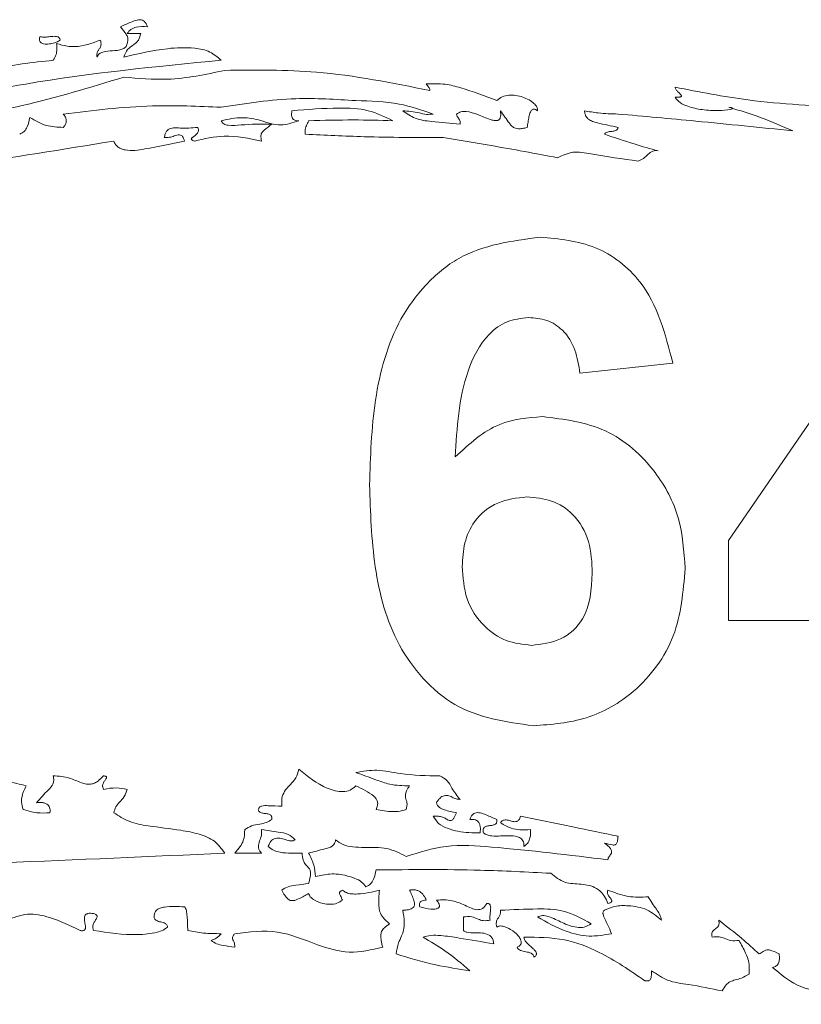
# Paper-space layout 'Sheet1' of a CAD drawing. Header units: millimetres. Extents: x 0 to 432, y 0 to 279.
# Tile 6 of 90: x 153.04 to 157.41, y 86.22 to 91.73. Entities that reach past the tile are written whole.
import ezdxf

# ---------------------------------------------------------------- set-up
doc = ezdxf.new("R2010")
doc.units = ezdxf.units.MM
doc.header["$LTSCALE"] = 0.5

psp = doc.layouts.new('Sheet1')

# ---------------------------------------------------------------- linework, layer by layer
at = {"color": 7, "linetype": 'Continuous', "lineweight": 15}
for p, q in [((153.721, 91.6488), (153.6454, 91.6488)), ((157.0042, 88.8147), (158.1446, 90.4759)), ((156.693, 89.8065), (156.1744, 89.7498)), ((157.0042, 88.3669), (157.0042, 88.8147)), ((158.076, 88.3669), (157.0042, 88.3669)), ((154.3962, 87.0671), (154.246, 87.0671)), ((155.5235, 86.6352), (155.5235, 86.7108))]:
    psp.add_line(p, q, dxfattribs=at)
for points, knots in [([(153.7582, 91.6866), (153.756, 91.6925), (153.752, 91.7031), (153.7422, 91.7156), (153.7255, 91.7259), (153.6983, 91.7251), (153.6587, 91.7085), (153.6281, 91.6952), (153.6081, 91.6866)], [0, 0, 0, 0, 0.1070549, 0.1924954, 0.266512, 0.4331486, 0.627706, 1, 1, 1, 1]), ([(153.2705, 91.6115), (153.2702, 91.6138), (153.2696, 91.6182), (153.2664, 91.6239), (153.2617, 91.628), (153.2502, 91.6332), (153.2286, 91.633), (153.2023, 91.63), (153.1774, 91.627), (153.1631, 91.6295), (153.1565, 91.6306)], [0, 0, 0, 0, 0.056435, 0.105262, 0.152215, 0.201807, 0.406098, 0.652781, 0.841713, 1, 1, 1, 1]), ([(153.6081, 91.6866), (153.6187, 91.6726), (153.6315, 91.6559), (153.6455, 91.6351), (153.6488, 91.6233), (153.6491, 91.6086), (153.6467, 91.5982), (153.6454, 91.5923)], [0, 0, 0, 0, 0.492873, 0.591447, 0.7001, 0.831378, 1, 1, 1, 1]), ([(153.6259, 91.517), (153.6319, 91.5321), (153.6435, 91.5616), (153.6806, 91.5843), (153.7116, 91.6111), (153.7178, 91.6358), (153.721, 91.6488)], [0, 0, 0, 0, 0.283597, 0.554243, 0.765721, 1, 1, 1, 1]), ([(153.6454, 91.6488), (153.6515, 91.657), (153.6642, 91.6739), (153.7054, 91.6884), (153.7372, 91.6873), (153.7582, 91.6866)], [0, 0, 0, 0, 0.240164, 0.497369, 1, 1, 1, 1]), ([(153.1565, 91.6306), (153.1558, 91.6267), (153.1544, 91.6196), (153.1554, 91.6095), (153.1591, 91.6015), (153.1666, 91.5943), (153.1792, 91.5897), (153.1992, 91.5883), (153.2257, 91.592), (153.2489, 91.5994), (153.2643, 91.6065), (153.2687, 91.61), (153.2705, 91.6115)], [0, 0, 0, 0, 0.080522, 0.145433, 0.201262, 0.254761, 0.351616, 0.46351, 0.658166, 0.887109, 0.953972, 1, 1, 1, 1]), ([(153.2511, 91.5923), (153.2519, 91.5813), (153.2535, 91.5611), (153.2491, 91.5283), (153.238, 91.5096), (153.2316, 91.4989)], [0, 0, 0, 0, 0.339843, 0.620735, 1, 1, 1, 1]), ([(153.4957, 91.6115), (153.4487, 91.5941), (153.388, 91.5716), (153.3036, 91.5769), (153.2704, 91.5866), (153.2511, 91.5923)], [0, 0, 0, 0, 0.58778, 0.759657, 1, 1, 1, 1]), ([(153.4768, 91.517), (153.4761, 91.5241), (153.4749, 91.5366), (153.4826, 91.5528), (153.4907, 91.5634), (153.4962, 91.5736), (153.499, 91.584), (153.4991, 91.597), (153.4969, 91.6063), (153.4957, 91.6115)], [0, 0, 0, 0, 0.2100553, 0.3696837, 0.521098, 0.6134674, 0.7156332, 0.8394794, 1, 1, 1, 1]), ([(153.6454, 91.5923), (153.6443, 91.5884), (153.6422, 91.5811), (153.6331, 91.5687), (153.607, 91.5547), (153.563, 91.5523), (153.5201, 91.5498), (153.4878, 91.5371), (153.4804, 91.5236), (153.4768, 91.517)], [0, 0, 0, 0, 0.060612, 0.115829, 0.228075, 0.497666, 0.772807, 0.888563, 1, 1, 1, 1]), ([(154.1709, 91.4989), (154.1505, 91.5162), (154.1077, 91.5525), (154.0002, 91.5729), (153.8376, 91.5659), (153.7069, 91.5357), (153.6259, 91.517)], [0, 0, 0, 0, 0.139564, 0.2925719, 0.5616717, 1, 1, 1, 1]), ([(151.8051, 91.0668), (152.2275, 91.1794), (153.0049, 91.3866), (153.8054, 91.4637), (154.1709, 91.4989)], [0, 0, 0, 0, 0.543343, 1, 1, 1, 1]), ([(153.2316, 91.4989), (153.1157, 91.4864), (152.9244, 91.4658), (152.741, 91.4085), (152.6688, 91.386)], [0, 0, 0, 0, 0.6063551, 1, 1, 1, 1]), ([(154.1903, 91.4427), (154.084, 91.4199), (153.8973, 91.38), (153.7076, 91.3976), (153.6259, 91.4051)], [0, 0, 0, 0, 0.56949, 1, 1, 1, 1]), ([(155.3361, 91.3298), (155.1258, 91.3723), (154.7474, 91.4489), (154.3617, 91.4446), (154.1903, 91.4427)], [0, 0, 0, 0, 0.555782, 1, 1, 1, 1]), ([(153.6259, 91.4051), (153.4379, 91.3471), (153.0992, 91.2425), (152.7493, 91.1861), (152.5937, 91.161)], [0, 0, 0, 0, 0.5552027, 1, 1, 1, 1]), ([(155.7104, 91.2734), (155.6438, 91.2987), (155.5493, 91.3348), (155.4166, 91.3702), (155.3514, 91.3683), (155.3161, 91.3673)], [0, 0, 0, 0, 0.523768, 0.743032, 1, 1, 1, 1]), ([(155.3161, 91.3673), (155.3203, 91.3609), (155.3261, 91.3518), (155.3351, 91.3402), (155.3357, 91.3334), (155.3361, 91.3298)], [0, 0, 0, 0, 0.538813, 0.753207, 1, 1, 1, 1]), ([(155.9367, 91.2169), (155.9373, 91.2203), (155.9384, 91.2273), (155.9328, 91.2427), (155.9167, 91.2608), (155.8892, 91.2791), (155.8429, 91.2992), (155.7908, 91.3078), (155.7392, 91.2975), (155.72, 91.2814), (155.7104, 91.2734)], [0, 0, 0, 0, 0.036879, 0.0768, 0.174868, 0.298042, 0.438093, 0.727838, 0.86526, 1, 1, 1, 1]), ([(157.6825, 91.2363), (157.4923, 91.2446), (157.1639, 91.2589), (156.8416, 91.3219), (156.7059, 91.3484)], [0, 0, 0, 0, 0.579169, 1, 1, 1, 1]), ([(156.7059, 91.3484), (156.7063, 91.346), (156.7072, 91.3406), (156.7132, 91.3319), (156.724, 91.3202), (156.7353, 91.3112), (156.7406, 91.3027), (156.7414, 91.3004), (156.7414, 91.2985), (156.7407, 91.2971), (156.7392, 91.2956), (156.7365, 91.2942), (156.7321, 91.2931), (156.7218, 91.2918), (156.7129, 91.2921), (156.7059, 91.2923)], [0, 0, 0, 0, 0.074444, 0.160028, 0.311432, 0.554439, 0.585746, 0.611207, 0.62598, 0.640604, 0.657043, 0.688684, 0.732515, 0.791255, 1, 1, 1, 1]), ([(154.1709, 91.2363), (154.3094, 91.2579), (154.5588, 91.2968), (154.8104, 91.2806), (154.9224, 91.2734)], [0, 0, 0, 0, 0.555235, 1, 1, 1, 1]), ([(154.9224, 91.2734), (155.0043, 91.2716), (155.1523, 91.2684), (155.292, 91.2201), (155.3545, 91.1985)], [0, 0, 0, 0, 0.5531589, 1, 1, 1, 1]), ([(156.7059, 91.2923), (156.7147, 91.2816), (156.7337, 91.2588), (156.7876, 91.2358), (156.8604, 91.2204), (156.9409, 91.2169), (156.997, 91.2196), (157.0224, 91.2256), (157.0266, 91.2278), (157.0274, 91.2288), (157.0277, 91.2294), (157.0277, 91.2299), (157.0275, 91.2304), (157.0272, 91.2308), (157.026, 91.2319), (157.0231, 91.2331), (157.0163, 91.2349), (157.0104, 91.2358), (157.0062, 91.2363)], [0, 0, 0, 0, 0.111689, 0.23991, 0.467451, 0.720202, 0.89672, 0.925736, 0.932598, 0.934523, 0.936135, 0.9374, 0.938726, 0.940255, 0.942089, 0.951154, 0.965511, 1, 1, 1, 1]), ([(153.2883, 91.1985), (153.4542, 91.2187), (153.7475, 91.2543), (154.0426, 91.2418), (154.1709, 91.2363)], [0, 0, 0, 0, 0.565267, 1, 1, 1, 1]), ([(153.2883, 91.1237), (153.292, 91.1284), (153.2986, 91.137), (153.3048, 91.1512), (153.3059, 91.1664), (153.3001, 91.1829), (153.2925, 91.1929), (153.2883, 91.1985)], [0, 0, 0, 0, 0.213602, 0.389265, 0.547869, 0.748838, 1, 1, 1, 1]), ([(154.5659, 91.2169), (154.565, 91.2111), (154.5634, 91.2005), (154.5642, 91.1857), (154.568, 91.1745), (154.5745, 91.1671), (154.5824, 91.1627), (154.5924, 91.1606), (154.5997, 91.1609), (154.6037, 91.161)], [0, 0, 0, 0, 0.2123396, 0.3872831, 0.5326769, 0.6328619, 0.7371733, 0.856676, 1, 1, 1, 1]), ([(155.1292, 91.161), (155.084, 91.1828), (154.9896, 91.2285), (154.7944, 91.2354), (154.6533, 91.224), (154.5659, 91.2169)], [0, 0, 0, 0, 0.259107, 0.541132, 1, 1, 1, 1]), ([(155.3545, 91.1985), (155.3423, 91.1972), (155.3158, 91.1942), (155.2602, 91.2106), (155.2154, 91.2144), (155.1849, 91.2169)], [0, 0, 0, 0, 0.212445, 0.4631, 1, 1, 1, 1]), ([(155.1849, 91.2169), (155.2071, 91.2012), (155.2551, 91.1672), (155.3682, 91.1538), (155.4518, 91.1465), (155.5046, 91.1418)], [0, 0, 0, 0, 0.240821, 0.520808, 1, 1, 1, 1]), ([(155.4852, 91.1985), (155.4932, 91.2034), (155.5097, 91.2135), (155.5523, 91.2132), (155.6063, 91.1956), (155.6562, 91.1728), (155.693, 91.162), (155.709, 91.1608), (155.7184, 91.1638), (155.7232, 91.1669), (155.7271, 91.1715), (155.7311, 91.1803), (155.7328, 91.196), (155.7309, 91.2092), (155.7299, 91.2169)], [0, 0, 0, 0, 0.091636, 0.188018, 0.408932, 0.653862, 0.730374, 0.79004, 0.809129, 0.827468, 0.846476, 0.867745, 0.92237, 1, 1, 1, 1]), ([(155.5046, 91.1418), (155.505, 91.1466), (155.5056, 91.1552), (155.5013, 91.1665), (155.4949, 91.1756), (155.4876, 91.1854), (155.486, 91.194), (155.4852, 91.1985)], [0, 0, 0, 0, 0.232148, 0.413354, 0.580046, 0.776934, 1, 1, 1, 1]), ([(155.7299, 91.2169), (155.7467, 91.1935), (155.7677, 91.1643), (155.794, 91.129), (155.8126, 91.1188), (155.8329, 91.1155), (155.8551, 91.117), (155.8708, 91.1213), (155.8795, 91.1237)], [0, 0, 0, 0, 0.440928, 0.550557, 0.664104, 0.75297, 0.862153, 1, 1, 1, 1]), ([(155.8795, 91.1237), (155.8813, 91.1332), (155.885, 91.1526), (155.8889, 91.1817), (155.8945, 91.204), (155.9018, 91.2175), (155.9072, 91.2233), (155.9137, 91.2263), (155.9209, 91.2262), (155.9289, 91.2229), (155.9339, 91.2191), (155.9367, 91.2169)], [0, 0, 0, 0, 0.210709, 0.434268, 0.64279, 0.710207, 0.768169, 0.81384, 0.862405, 0.92214, 1, 1, 1, 1]), ([(156.3872, 91.1985), (156.3504, 91.1993), (156.2874, 91.2007), (156.2255, 91.2122), (156.1998, 91.2169)], [0, 0, 0, 0, 0.584692, 1, 1, 1, 1]), ([(156.1998, 91.2169), (156.2005, 91.2102), (156.2019, 91.1978), (156.2101, 91.1814), (156.224, 91.1668), (156.2452, 91.1557), (156.3009, 91.1417), (156.3487, 91.1317), (156.3872, 91.1237)], [0, 0, 0, 0, 0.088568, 0.165373, 0.238328, 0.352156, 0.477352, 1, 1, 1, 1]), ([(157.3632, 91.1046), (157.183, 91.1231), (156.8579, 91.1566), (156.5323, 91.1856), (156.3872, 91.1985)], [0, 0, 0, 0, 0.554221, 1, 1, 1, 1]), ([(157.0062, 91.2363), (157.0668, 91.218), (157.1885, 91.1811), (157.3049, 91.1301), (157.3632, 91.1046)], [0, 0, 0, 0, 0.49846, 1, 1, 1, 1]), ([(153.0447, 91.0859), (153.0539, 91.0904), (153.0723, 91.0995), (153.0923, 91.1339), (153.0972, 91.1616), (153.1004, 91.1794)], [0, 0, 0, 0, 0.262887, 0.527273, 1, 1, 1, 1]), ([(153.1004, 91.1794), (153.1304, 91.1618), (153.1885, 91.1278), (153.2558, 91.1251), (153.2883, 91.1237)], [0, 0, 0, 0, 0.51581, 1, 1, 1, 1]), ([(154.6037, 91.161), (154.5698, 91.1492), (154.4989, 91.1246), (154.3947, 91.164), (154.2836, 91.1852), (154.2104, 91.1695), (154.1709, 91.161)], [0, 0, 0, 0, 0.236594, 0.495944, 0.728582, 1, 1, 1, 1]), ([(154.6037, 91.161), (154.5698, 91.1492), (154.4989, 91.1246), (154.3947, 91.164), (154.2836, 91.1852), (154.2104, 91.1695), (154.1709, 91.161)], [0, 0, 0, 0, 0.236594, 0.495944, 0.728582, 1, 1, 1, 1]), ([(154.1709, 91.161), (154.1725, 91.1575), (154.1757, 91.1506), (154.1886, 91.1401), (154.2249, 91.131), (154.315, 91.1425), (154.3962, 91.1421), (154.4534, 91.1418)], [0, 0, 0, 0, 0.0388031, 0.0770792, 0.1658621, 0.4130155, 1, 1, 1, 1]), ([(154.4534, 91.1418), (154.4392, 91.131), (154.4215, 91.1174), (154.4004, 91.1003), (154.3941, 91.0887), (154.392, 91.0761), (154.3925, 91.0625), (154.3949, 91.0529), (154.3962, 91.0476)], [0, 0, 0, 0, 0.441786, 0.551735, 0.66673, 0.756175, 0.864699, 1, 1, 1, 1]), ([(154.6404, 91.0859), (154.6395, 91.0923), (154.638, 91.1038), (154.6407, 91.1198), (154.649, 91.1378), (154.6548, 91.1515), (154.6588, 91.161)], [0, 0, 0, 0, 0.245332, 0.437375, 0.605853, 1, 1, 1, 1]), ([(154.6588, 91.161), (154.7426, 91.1633), (154.8994, 91.1675), (155.0562, 91.1631), (155.1292, 91.161)], [0, 0, 0, 0, 0.53438, 1, 1, 1, 1]), ([(154.0391, 91.1237), (154.0061, 91.1209), (153.9607, 91.1171), (153.9059, 91.1236), (153.878, 91.1166), (153.8641, 91.1015), (153.8565, 91.0859), (153.8538, 91.0736), (153.8522, 91.0668)], [0, 0, 0, 0, 0.454464, 0.626125, 0.763433, 0.82698, 0.903197, 1, 1, 1, 1]), ([(154.0208, 91.0476), (154.0178, 91.0485), (154.0129, 91.0502), (154.0076, 91.0529), (154.005, 91.0552), (154.0039, 91.0568), (154.0034, 91.0584), (154.0037, 91.0607), (154.0054, 91.0634), (154.0093, 91.0673), (154.0177, 91.0737), (154.0281, 91.0812), (154.0374, 91.0909), (154.0421, 91.0993), (154.0437, 91.1077), (154.0428, 91.1158), (154.0404, 91.1209), (154.0391, 91.1237)], [0, 0, 0, 0, 0.08942, 0.150131, 0.171944, 0.189701, 0.2052, 0.220475, 0.253673, 0.296148, 0.380377, 0.560923, 0.666075, 0.767761, 0.836556, 0.911654, 1, 1, 1, 1]), ([(155.4106, 91.0668), (155.2634, 91.0671), (155.0065, 91.0678), (154.75, 91.0805), (154.6404, 91.0859)], [0, 0, 0, 0, 0.572994, 1, 1, 1, 1]), ([(156.3872, 91.1237), (156.3869, 91.1217), (156.3863, 91.1179), (156.383, 91.1114), (156.3721, 91.1032), (156.3519, 91.1011), (156.3326, 91.0997), (156.3175, 91.0946), (156.3135, 91.0887), (156.3116, 91.0859)], [0, 0, 0, 0, 0.067137, 0.125875, 0.237612, 0.498394, 0.772711, 0.890241, 1, 1, 1, 1]), ([(156.3116, 91.0859), (156.367, 91.0671), (156.4665, 91.0333), (156.5676, 91.0047), (156.6124, 90.9919)], [0, 0, 0, 0, 0.5562574, 1, 1, 1, 1]), ([(153.5708, 91.0476), (153.2854, 91.0008), (152.7612, 90.9149), (152.2338, 90.8517), (151.9936, 90.8229)], [0, 0, 0, 0, 0.544463, 1, 1, 1, 1]), ([(153.9651, 91.0476), (153.892, 91.0319), (153.7835, 91.0085), (153.6626, 90.9899), (153.613, 91.0027), (153.5942, 91.0128), (153.579, 91.0278), (153.5736, 91.0409), (153.5708, 91.0476)], [0, 0, 0, 0, 0.537188, 0.797955, 0.851068, 0.900215, 0.948333, 1, 1, 1, 1]), ([(153.8522, 91.0668), (153.8624, 91.0667), (153.8816, 91.0665), (153.9048, 91.0746), (153.9225, 91.0804), (153.9361, 91.083), (153.9477, 91.0798), (153.9555, 91.0719), (153.9612, 91.0612), (153.9637, 91.0525), (153.9651, 91.0476)], [0, 0, 0, 0, 0.224939, 0.426639, 0.543815, 0.642992, 0.73138, 0.798542, 0.884985, 1, 1, 1, 1]), ([(154.3962, 91.0476), (154.3265, 91.0621), (154.2009, 91.0882), (154.0762, 91.0601), (154.0208, 91.0476)], [0, 0, 0, 0, 0.554982, 1, 1, 1, 1]), ([(156.0496, 90.9544), (155.926, 90.9776), (155.7134, 91.0175), (155.5, 91.0522), (155.4106, 91.0668)], [0, 0, 0, 0, 0.581559, 1, 1, 1, 1]), ([(156.4996, 90.9358), (156.4122, 90.9474), (156.2922, 90.9635), (156.1372, 90.9953), (156.0779, 90.9676), (156.0496, 90.9544)], [0, 0, 0, 0, 0.582663, 0.800858, 1, 1, 1, 1]), ([(156.6124, 90.9919), (156.6069, 90.9933), (156.5964, 90.9958), (156.575, 90.99), (156.5536, 90.9724), (156.5309, 90.9477), (156.5098, 90.9397), (156.4996, 90.9358)], [0, 0, 0, 0, 0.128279, 0.244456, 0.490593, 0.752697, 1, 1, 1, 1]), ([(154.9989, 89.1259), (155.0041, 89.2839), (155.0143, 89.5995), (155.1195, 89.9916), (155.3065, 90.2489), (155.553, 90.4569), (155.7933, 90.4891), (155.9529, 90.5104)], [0, 0, 0, 0, 0.250991, 0.501162, 0.626469, 0.751765, 1, 1, 1, 1]), ([(155.9529, 90.5104), (156.0584, 90.5004), (156.2692, 90.4805), (156.5828, 90.2359), (156.6512, 89.9693), (156.693, 89.8065)], [0, 0, 0, 0, 0.280754, 0.560899, 1, 1, 1, 1]), ([(155.8865, 90.061), (155.846, 90.0563), (155.7649, 90.047), (155.6306, 89.9484), (155.5013, 89.6875), (155.4874, 89.4445), (155.4781, 89.282)], [0, 0, 0, 0, 0.1248343, 0.2498639, 0.4983417, 1, 1, 1, 1]), ([(156.1744, 89.7498), (156.1678, 89.7935), (156.1545, 89.8807), (156.0899, 89.9897), (155.9908, 90.0528), (155.9213, 90.0582), (155.8865, 90.061)], [0, 0, 0, 0, 0.280772, 0.560046, 0.77978, 1, 1, 1, 1]), ([(155.4781, 89.282), (155.5559, 89.3543), (155.695, 89.4836), (155.8826, 89.5004), (155.9654, 89.5078)], [0, 0, 0, 0, 0.559084, 1, 1, 1, 1]), ([(155.9654, 89.5078), (156.0871, 89.4923), (156.3309, 89.4612), (156.5949, 89.2264), (156.7429, 88.946), (156.7557, 88.7544), (156.7622, 88.6586)], [0, 0, 0, 0, 0.279326, 0.559011, 0.779285, 1, 1, 1, 1]), ([(155.914, 87.7791), (155.7598, 87.801), (155.5277, 87.834), (155.2925, 88.0387), (155.1131, 88.2883), (155.0139, 88.6681), (155.0039, 88.9731), (154.9989, 89.1259)], [0, 0, 0, 0, 0.248107, 0.373425, 0.498736, 0.748968, 1, 1, 1, 1]), ([(155.8778, 89.0583), (155.8219, 89.0521), (155.7101, 89.0397), (155.5834, 88.9358), (155.524, 88.8022), (155.5197, 88.7144), (155.5175, 88.6705)], [0, 0, 0, 0, 0.279845, 0.559077, 0.779095, 1, 1, 1, 1]), ([(156.2436, 88.6321), (156.2411, 88.6919), (156.2362, 88.8109), (156.1517, 88.9613), (156.0185, 89.0463), (155.9247, 89.0543), (155.8778, 89.0583)], [0, 0, 0, 0, 0.280827, 0.559225, 0.779501, 1, 1, 1, 1]), ([(155.5175, 88.6705), (155.5213, 88.6086), (155.5288, 88.4853), (155.6261, 88.3375), (155.7589, 88.2452), (155.8555, 88.2341), (155.9038, 88.2286)], [0, 0, 0, 0, 0.280501, 0.559381, 0.779875, 1, 1, 1, 1]), ([(155.9038, 88.2286), (155.9599, 88.235), (156.0719, 88.2479), (156.2302, 88.3939), (156.2385, 88.5417), (156.2436, 88.6321)], [0, 0, 0, 0, 0.28075, 0.560237, 1, 1, 1, 1]), ([(156.7622, 88.6586), (156.7515, 88.5294), (156.7303, 88.2716), (156.5091, 87.9716), (156.2176, 87.8022), (156.0153, 87.7868), (155.914, 87.7791)], [0, 0, 0, 0, 0.280205, 0.559313, 0.779411, 1, 1, 1, 1]), ([(154.509, 87.3298), (154.5082, 87.348), (154.5068, 87.3804), (154.5286, 87.4219), (154.5581, 87.4528), (154.5917, 87.4867), (154.5995, 87.5197), (154.6037, 87.537)], [0, 0, 0, 0, 0.227824, 0.406944, 0.576827, 0.777439, 1, 1, 1, 1]), ([(154.6037, 87.537), (154.6538, 87.4962), (154.7276, 87.4362), (154.834, 87.4066), (154.8922, 87.4162), (154.9123, 87.4342), (154.9224, 87.4432)], [0, 0, 0, 0, 0.529856, 0.780392, 0.889846, 1, 1, 1, 1]), ([(154.9224, 87.5183), (154.9619, 87.5248), (155.045, 87.5383), (155.2005, 87.5021), (155.3183, 87.5003), (155.3923, 87.4992)], [0, 0, 0, 0, 0.252047, 0.530219, 1, 1, 1, 1]), ([(155.2222, 87.4432), (155.185, 87.444), (155.1203, 87.4453), (155.0224, 87.4822), (154.9596, 87.5049), (154.9224, 87.5183)], [0, 0, 0, 0, 0.3553542, 0.6178241, 1, 1, 1, 1]), ([(152.819, 87.4803), (152.871, 87.4781), (152.9598, 87.4743), (153.0458, 87.4524), (153.0815, 87.4432)], [0, 0, 0, 0, 0.585521, 1, 1, 1, 1]), ([(153.1387, 87.349), (153.1602, 87.3733), (153.1906, 87.4076), (153.2298, 87.4461), (153.2362, 87.4754), (153.2333, 87.4907), (153.2316, 87.4992)], [0, 0, 0, 0, 0.53027, 0.749498, 0.862217, 1, 1, 1, 1]), ([(153.2316, 87.4992), (153.2626, 87.4972), (153.3177, 87.4938), (153.376, 87.4642), (153.418, 87.4512), (153.4457, 87.4518), (153.4697, 87.4614), (153.4919, 87.477), (153.5055, 87.4912), (153.513, 87.4992)], [0, 0, 0, 0, 0.302683, 0.539019, 0.638728, 0.734478, 0.805766, 0.891803, 1, 1, 1, 1]), ([(153.513, 87.4992), (153.5157, 87.4989), (153.5201, 87.4984), (153.5252, 87.497), (153.5279, 87.4955), (153.5293, 87.4943), (153.5301, 87.493), (153.5306, 87.4911), (153.5301, 87.4883), (153.528, 87.484), (153.5227, 87.4765), (153.514, 87.4647), (153.5075, 87.4497), (153.5079, 87.4348), (153.5112, 87.4276), (153.513, 87.4238)], [0, 0, 0, 0, 0.084049, 0.142746, 0.164524, 0.182632, 0.198516, 0.213825, 0.245612, 0.285151, 0.363564, 0.537241, 0.752204, 0.867219, 1, 1, 1, 1]), ([(155.3923, 87.4992), (155.4071, 87.4913), (155.437, 87.4756), (155.4619, 87.4203), (155.4885, 87.3877), (155.5046, 87.3679)], [0, 0, 0, 0, 0.2785997, 0.5615042, 1, 1, 1, 1]), ([(153.0815, 87.4432), (153.0705, 87.4219), (153.0559, 87.3932), (153.0537, 87.3468), (153.0598, 87.3252), (153.0636, 87.3115)], [0, 0, 0, 0, 0.5145874, 0.6896821, 1, 1, 1, 1]), ([(153.513, 87.4238), (153.537, 87.428), (153.5812, 87.4358), (153.6252, 87.4276), (153.6454, 87.4238)], [0, 0, 0, 0, 0.542832, 1, 1, 1, 1]), ([(153.6454, 87.4238), (153.6408, 87.4096), (153.632, 87.3822), (153.6035, 87.3544), (153.5799, 87.3262), (153.5739, 87.3041), (153.5708, 87.2926)], [0, 0, 0, 0, 0.288093, 0.556236, 0.768149, 1, 1, 1, 1]), ([(154.9224, 87.4432), (154.9579, 87.4269), (154.9994, 87.4079), (155.0366, 87.3721), (155.045, 87.3544), (155.045, 87.3327), (155.0388, 87.3191), (155.0352, 87.3115)], [0, 0, 0, 0, 0.585047, 0.682954, 0.774771, 0.873988, 1, 1, 1, 1]), ([(155.2043, 87.3115), (155.2071, 87.3243), (155.212, 87.3469), (155.2002, 87.3734), (155.1995, 87.3963), (155.2068, 87.4191), (155.2164, 87.4342), (155.2222, 87.4432)], [0, 0, 0, 0, 0.277297, 0.489283, 0.609886, 0.768279, 1, 1, 1, 1]), ([(153.2138, 87.2926), (153.2141, 87.2982), (153.2148, 87.3085), (153.212, 87.3226), (153.206, 87.3339), (153.1957, 87.3429), (153.1804, 87.3486), (153.1606, 87.3507), (153.1464, 87.3496), (153.1387, 87.349)], [0, 0, 0, 0, 0.148284, 0.270227, 0.376064, 0.477781, 0.62455, 0.797187, 1, 1, 1, 1]), ([(155.5046, 87.3679), (155.4974, 87.368), (155.4816, 87.3682), (155.4604, 87.3808), (155.4367, 87.3909), (155.4133, 87.3894), (155.3968, 87.379), (155.3841, 87.3663), (155.3769, 87.3552), (155.3728, 87.349)], [0, 0, 0, 0, 0.141055, 0.305398, 0.475545, 0.647078, 0.739703, 0.854378, 1, 1, 1, 1]), ([(155.3728, 87.349), (155.3746, 87.3439), (155.3779, 87.334), (155.3927, 87.3185), (155.4295, 87.304), (155.4625, 87.2972), (155.4852, 87.2926)], [0, 0, 0, 0, 0.121423, 0.234046, 0.471952, 1, 1, 1, 1]), ([(153.0636, 87.3115), (153.0889, 87.3039), (153.1379, 87.2893), (153.189, 87.2915), (153.2138, 87.2926)], [0, 0, 0, 0, 0.514772, 1, 1, 1, 1]), ([(153.5708, 87.2926), (153.5984, 87.275), (153.6571, 87.2376), (153.7876, 87.2142), (153.9196, 87.2012), (154.0442, 87.1767), (154.1366, 87.1413), (154.1728, 87.0913), (154.1903, 87.0671)], [0, 0, 0, 0, 0.143377, 0.305286, 0.578169, 0.732102, 0.870056, 1, 1, 1, 1]), ([(154.3778, 87.3115), (154.3784, 87.3139), (154.3797, 87.3185), (154.384, 87.3241), (154.3897, 87.3282), (154.4053, 87.3342), (154.4463, 87.3313), (154.4835, 87.3304), (154.509, 87.3298)], [0, 0, 0, 0, 0.0526838, 0.1005266, 0.1483767, 0.1996151, 0.4527986, 1, 1, 1, 1]), ([(154.4534, 87.255), (154.4536, 87.258), (154.4541, 87.2633), (154.4527, 87.2707), (154.4497, 87.2764), (154.4419, 87.2838), (154.4261, 87.2879), (154.4065, 87.2899), (154.3906, 87.2933), (154.3824, 87.2999), (154.379, 87.3051), (154.3782, 87.3093), (154.3778, 87.3115)], [0, 0, 0, 0, 0.082617, 0.149693, 0.207755, 0.263113, 0.444165, 0.646898, 0.828747, 0.882792, 0.937826, 1, 1, 1, 1]), ([(155.0352, 87.3115), (155.0663, 87.3056), (155.1073, 87.2978), (155.1647, 87.2999), (155.1894, 87.3071), (155.2043, 87.3115)], [0, 0, 0, 0, 0.551366, 0.728339, 1, 1, 1, 1]), ([(155.4852, 87.2926), (155.4808, 87.2826), (155.4752, 87.2701), (155.466, 87.2571), (155.4611, 87.2522), (155.4558, 87.2492), (155.4501, 87.2484), (155.4394, 87.251), (155.4261, 87.2597), (155.4065, 87.2689), (155.3826, 87.2753), (155.3645, 87.2746), (155.3545, 87.2742)], [0, 0, 0, 0, 0.204087, 0.256766, 0.297885, 0.33506, 0.368208, 0.403072, 0.540331, 0.662166, 0.811485, 1, 1, 1, 1]), ([(155.5598, 87.255), (155.562, 87.261), (155.566, 87.2717), (155.5759, 87.2843), (155.5926, 87.2947), (155.62, 87.2939), (155.6597, 87.2772), (155.6903, 87.2638), (155.7104, 87.255)], [0, 0, 0, 0, 0.10719, 0.19272, 0.26678, 0.433416, 0.62796, 1, 1, 1, 1]), ([(154.3022, 87.1988), (154.3143, 87.2065), (154.3402, 87.2229), (154.3833, 87.229), (154.4229, 87.2368), (154.4436, 87.2492), (154.4534, 87.255)], [0, 0, 0, 0, 0.2616605, 0.5594457, 0.7912195, 1, 1, 1, 1]), ([(155.3545, 87.2742), (155.3636, 87.2595), (155.3829, 87.2285), (155.4357, 87.2039), (155.5131, 87.182), (155.5753, 87.1809), (155.617, 87.1802)], [0, 0, 0, 0, 0.173909, 0.366998, 0.576091, 1, 1, 1, 1]), ([(155.617, 87.1802), (155.6177, 87.1878), (155.6191, 87.202), (155.6172, 87.2219), (155.6113, 87.2372), (155.602, 87.2476), (155.5905, 87.2536), (155.5759, 87.2563), (155.5655, 87.2555), (155.5598, 87.255)], [0, 0, 0, 0, 0.199751, 0.370765, 0.517378, 0.619891, 0.727023, 0.850398, 1, 1, 1, 1]), ([(155.7104, 87.255), (155.7108, 87.2517), (155.7115, 87.2459), (155.7098, 87.2377), (155.7042, 87.2291), (155.6911, 87.2235), (155.6741, 87.2214), (155.6568, 87.2195), (155.6433, 87.215), (155.6364, 87.2074), (155.6338, 87.2001), (155.6335, 87.1907), (155.635, 87.184), (155.6359, 87.1802)], [0, 0, 0, 0, 0.07798, 0.139378, 0.192499, 0.314384, 0.456995, 0.601967, 0.728025, 0.78037, 0.83772, 0.908378, 1, 1, 1, 1]), ([(155.7299, 87.2364), (155.7318, 87.2392), (155.7355, 87.2443), (155.7427, 87.2498), (155.7556, 87.2547), (155.7756, 87.2518), (155.7976, 87.2442), (155.817, 87.2417), (155.8283, 87.2476), (155.8341, 87.2538), (155.839, 87.2629), (155.8411, 87.2701), (155.8422, 87.2742)], [0, 0, 0, 0, 0.0746487, 0.1381443, 0.1964077, 0.3732798, 0.5599433, 0.7226131, 0.7752987, 0.8346714, 0.9075194, 1, 1, 1, 1]), ([(155.8984, 87.1988), (155.8786, 87.1974), (155.8424, 87.1947), (155.7838, 87.2059), (155.7496, 87.2252), (155.7299, 87.2364)], [0, 0, 0, 0, 0.3364181, 0.6160221, 1, 1, 1, 1]), ([(155.8422, 87.2742), (155.9399, 87.2542), (156.1217, 87.2171), (156.3032, 87.1789), (156.3872, 87.1613)], [0, 0, 0, 0, 0.537559, 1, 1, 1, 1]), ([(154.246, 87.0671), (154.2566, 87.0791), (154.2756, 87.1005), (154.2999, 87.1443), (154.3013, 87.1779), (154.3022, 87.1988)], [0, 0, 0, 0, 0.326655, 0.581727, 1, 1, 1, 1]), ([(154.3962, 87.1988), (154.396, 87.1856), (154.3957, 87.1607), (154.382, 87.1288), (154.3763, 87.1017), (154.3837, 87.0805), (154.3917, 87.0719), (154.3962, 87.0671)], [0, 0, 0, 0, 0.283308, 0.53121, 0.747088, 0.859744, 1, 1, 1, 1]), ([(154.5842, 87.1424), (154.5718, 87.1535), (154.5448, 87.1775), (154.4762, 87.1856), (154.4269, 87.1938), (154.3962, 87.1988)], [0, 0, 0, 0, 0.244328, 0.529615, 1, 1, 1, 1]), ([(155.6359, 87.1802), (155.6424, 87.1759), (155.6565, 87.1666), (155.6899, 87.1623), (155.7343, 87.1628), (155.7854, 87.1652), (155.8264, 87.1611), (155.8478, 87.1474), (155.8566, 87.1363), (155.8617, 87.1215), (155.8617, 87.1106), (155.8616, 87.1046)], [0, 0, 0, 0, 0.087408, 0.189289, 0.374945, 0.592175, 0.774377, 0.825871, 0.876655, 0.932533, 1, 1, 1, 1]), ([(155.8616, 87.1046), (155.8686, 87.1099), (155.8829, 87.1209), (155.8943, 87.1452), (155.8995, 87.1716), (155.8988, 87.1893), (155.8984, 87.1988)], [0, 0, 0, 0, 0.244103, 0.501714, 0.732469, 1, 1, 1, 1]), ([(154.4334, 87.1046), (154.4361, 87.1116), (154.4408, 87.1242), (154.452, 87.139), (154.4701, 87.1512), (154.4984, 87.152), (154.529, 87.1428), (154.554, 87.1355), (154.5735, 87.1354), (154.5807, 87.1401), (154.5842, 87.1424)], [0, 0, 0, 0, 0.1271366, 0.2267172, 0.3105167, 0.4887256, 0.6802065, 0.8566243, 0.930476, 1, 1, 1, 1]), ([(154.8095, 87.1424), (154.8087, 87.1372), (154.8071, 87.1274), (154.7999, 87.1147), (154.7824, 87.0984), (154.7319, 87.0869), (154.6884, 87.0751), (154.6588, 87.0671)], [0, 0, 0, 0, 0.087858, 0.16466, 0.238613, 0.482138, 1, 1, 1, 1]), ([(155.2043, 87.0484), (155.1691, 87.0663), (155.0954, 87.1038), (154.99, 87.0967), (154.9087, 87.1013), (154.8511, 87.1098), (154.8228, 87.132), (154.8095, 87.1424)], [0, 0, 0, 0, 0.281797, 0.589864, 0.743201, 0.879174, 1, 1, 1, 1]), ([(156.3872, 87.1613), (156.3868, 87.1539), (156.3861, 87.1415), (156.3824, 87.1266), (156.3771, 87.1178), (156.3708, 87.1135), (156.3633, 87.1122), (156.3432, 87.1142), (156.3261, 87.1194), (156.3116, 87.1238)], [0, 0, 0, 0, 0.195583, 0.330134, 0.402885, 0.464311, 0.527003, 0.59889, 1, 1, 1, 1]), ([(156.3116, 87.1238), (156.3203, 87.1168), (156.3334, 87.1064), (156.3479, 87.0915), (156.351, 87.0785), (156.3503, 87.0711), (156.3499, 87.0671)], [0, 0, 0, 0, 0.46223, 0.695893, 0.830919, 1, 1, 1, 1]), ([(154.1903, 87.0671), (153.7768, 87.0487), (153.0319, 87.0156), (152.2868, 86.9865), (151.9553, 86.9736)], [0, 0, 0, 0, 0.555071, 1, 1, 1, 1]), ([(154.622, 87.0671), (154.5813, 87.066), (154.5274, 87.0646), (154.4618, 87.0803), (154.4425, 87.0968), (154.4334, 87.1046)], [0, 0, 0, 0, 0.61884, 0.820594, 1, 1, 1, 1]), ([(154.6588, 86.8983), (154.6624, 86.9102), (154.6684, 86.93), (154.6711, 86.9566), (154.6663, 86.9755), (154.6552, 86.9898), (154.6401, 87.0044), (154.6253, 87.031), (154.6233, 87.0535), (154.622, 87.0671)], [0, 0, 0, 0, 0.204836, 0.339378, 0.433424, 0.515372, 0.63241, 0.779298, 1, 1, 1, 1]), ([(154.6588, 87.0671), (154.6697, 87.0453), (154.6904, 87.0039), (154.695, 86.9579), (154.6971, 86.9361)], [0, 0, 0, 0, 0.52593, 1, 1, 1, 1]), ([(156.331, 87.0298), (156.1155, 87.0561), (155.816, 87.0927), (155.4328, 87.121), (155.2777, 87.0717), (155.2043, 87.0484)], [0, 0, 0, 0, 0.574852, 0.798714, 1, 1, 1, 1]), ([(156.3499, 87.0671), (156.3459, 87.0607), (156.3404, 87.0518), (156.3319, 87.0401), (156.3313, 87.0334), (156.331, 87.0298)], [0, 0, 0, 0, 0.535477, 0.749523, 1, 1, 1, 1]), ([(154.9791, 86.8794), (154.9882, 86.8841), (155.0064, 86.8937), (155.0265, 86.928), (155.0318, 86.9558), (155.0352, 86.9736)], [0, 0, 0, 0, 0.26293, 0.528223, 1, 1, 1, 1]), ([(155.0352, 86.9736), (155.2293, 86.9753), (155.5549, 86.9782), (155.88, 86.9615), (156.0113, 86.9547)], [0, 0, 0, 0, 0.596182, 1, 1, 1, 1]), ([(154.6971, 86.9361), (154.7238, 86.9423), (154.7815, 86.9559), (154.8573, 86.946), (154.9159, 86.928), (154.9546, 86.9092), (154.9714, 86.8888), (154.9791, 86.8794)], [0, 0, 0, 0, 0.2701451, 0.5837, 0.7407101, 0.8805779, 1, 1, 1, 1]), ([(156.0113, 86.9547), (156.0367, 86.9347), (156.0866, 86.8953), (156.1804, 86.8968), (156.2514, 86.8834), (156.2928, 86.8516), (156.3153, 86.8228), (156.3255, 86.7989), (156.331, 86.7859)], [0, 0, 0, 0, 0.245985, 0.484059, 0.715415, 0.796843, 0.889044, 1, 1, 1, 1]), ([(154.509, 86.861), (154.5203, 86.8678), (154.5444, 86.8824), (154.5969, 86.8883), (154.6352, 86.8944), (154.6588, 86.8983)], [0, 0, 0, 0, 0.250278, 0.536766, 1, 1, 1, 1]), ([(154.6588, 86.8421), (154.6412, 86.8322), (154.6137, 86.8167), (154.5791, 86.8003), (154.5554, 86.8022), (154.5386, 86.8134), (154.5229, 86.8337), (154.5141, 86.851), (154.509, 86.861)], [0, 0, 0, 0, 0.325127, 0.507539, 0.594342, 0.691124, 0.820663, 1, 1, 1, 1]), ([(154.8478, 86.861), (154.8453, 86.8599), (154.8409, 86.8579), (154.8356, 86.854), (154.8319, 86.8492), (154.831, 86.8427), (154.8331, 86.8356), (154.8398, 86.8234), (154.8443, 86.8129), (154.8478, 86.8048)], [0, 0, 0, 0, 0.121073, 0.213815, 0.2875, 0.384922, 0.490637, 0.611178, 1, 1, 1, 1]), ([(155.0547, 86.861), (155.0146, 86.8508), (154.9632, 86.8378), (154.9007, 86.8387), (154.8698, 86.8436), (154.8548, 86.8555), (154.8478, 86.861)], [0, 0, 0, 0, 0.574365, 0.735307, 0.877438, 1, 1, 1, 1]), ([(155.1109, 86.6725), (155.0983, 86.6834), (155.0764, 86.7024), (155.0556, 86.7372), (155.0482, 86.7903), (155.0519, 86.831), (155.0547, 86.861)], [0, 0, 0, 0, 0.238704, 0.414046, 0.568399, 1, 1, 1, 1]), ([(155.2222, 86.861), (155.2312, 86.8417), (155.2421, 86.8184), (155.2501, 86.7898), (155.2507, 86.7776), (155.247, 86.7663), (155.2378, 86.7578), (155.2244, 86.7523), (155.2064, 86.7488), (155.1927, 86.7484), (155.1849, 86.7481)], [0, 0, 0, 0, 0.3828036, 0.4637262, 0.5346704, 0.5999107, 0.6713063, 0.7524964, 0.8597577, 1, 1, 1, 1]), ([(155.3161, 86.8048), (155.3116, 86.8139), (155.3025, 86.8318), (155.2844, 86.8511), (155.2642, 86.8602), (155.2443, 86.8634), (155.23, 86.8618), (155.2222, 86.861)], [0, 0, 0, 0, 0.253707, 0.502101, 0.641794, 0.802848, 1, 1, 1, 1]), ([(156.331, 86.7859), (156.3341, 86.7867), (156.3394, 86.788), (156.3455, 86.7906), (156.3492, 86.7932), (156.3511, 86.7955), (156.3524, 86.7985), (156.3522, 86.8026), (156.3502, 86.8073), (156.3453, 86.8149), (156.3367, 86.8256), (156.3288, 86.8386), (156.3272, 86.8517), (156.3297, 86.8578), (156.331, 86.861)], [0, 0, 0, 0, 0.098662, 0.171366, 0.208398, 0.238939, 0.265906, 0.310934, 0.363319, 0.425006, 0.595896, 0.796244, 0.893535, 1, 1, 1, 1]), ([(156.331, 86.861), (156.3679, 86.8465), (156.4404, 86.8179), (156.5181, 86.8213), (156.5563, 86.8229)], [0, 0, 0, 0, 0.50911, 1, 1, 1, 1]), ([(154.8478, 86.8048), (154.838, 86.798), (154.8174, 86.7838), (154.7782, 86.78), (154.7332, 86.785), (154.6948, 86.8), (154.6674, 86.8216), (154.6615, 86.8356), (154.6588, 86.8421)], [0, 0, 0, 0, 0.163834, 0.341937, 0.528916, 0.792342, 0.903951, 1, 1, 1, 1]), ([(155.2794, 86.767), (155.2787, 86.7706), (155.2775, 86.7769), (155.2783, 86.7858), (155.2814, 86.7926), (155.2883, 86.7992), (155.3005, 86.8032), (155.3107, 86.8043), (155.3161, 86.8048)], [0, 0, 0, 0, 0.170006, 0.30247, 0.41268, 0.51645, 0.741654, 1, 1, 1, 1]), ([(155.3728, 86.8048), (155.376, 86.8009), (155.3816, 86.794), (155.3869, 86.7845), (155.3892, 86.7773), (155.3897, 86.7721), (155.3888, 86.7669), (155.3854, 86.7618), (155.3794, 86.7579), (155.3651, 86.7532), (155.3303, 86.7528), (155.3, 86.7613), (155.2794, 86.767)], [0, 0, 0, 0, 0.095535, 0.168515, 0.206892, 0.239032, 0.267161, 0.307105, 0.350697, 0.401306, 0.593277, 1, 1, 1, 1]), ([(155.6548, 86.7859), (155.6475, 86.775), (155.6344, 86.7556), (155.5988, 86.7484), (155.5655, 86.7597), (155.5204, 86.7804), (155.4572, 86.8085), (155.4024, 86.8061), (155.3728, 86.8048)], [0, 0, 0, 0, 0.124579, 0.221219, 0.331928, 0.466244, 0.712959, 1, 1, 1, 1]), ([(156.5563, 86.8229), (156.571, 86.7995), (156.5916, 86.7669), (156.622, 86.7258), (156.6278, 86.7034), (156.6308, 86.6917)], [0, 0, 0, 0, 0.547691, 0.763865, 1, 1, 1, 1]), ([(153.795, 86.7108), (153.7953, 86.7165), (153.7959, 86.7269), (153.8018, 86.7409), (153.8128, 86.7532), (153.8307, 86.7619), (153.8822, 86.7711), (153.9277, 86.7688), (153.9651, 86.767)], [0, 0, 0, 0, 0.084108, 0.1553, 0.22162, 0.325588, 0.444007, 1, 1, 1, 1]), ([(153.9651, 86.767), (153.9675, 86.7641), (153.9729, 86.7575), (153.9776, 86.7392), (153.9818, 86.6983), (153.9828, 86.6617), (153.9835, 86.6352)], [0, 0, 0, 0, 0.081954, 0.187192, 0.411948, 1, 1, 1, 1]), ([(155.1849, 86.7481), (155.1886, 86.7255), (155.1948, 86.6886), (155.1923, 86.6392), (155.1777, 86.6016), (155.1569, 86.5597), (155.1507, 86.5246), (155.1471, 86.5037)], [0, 0, 0, 0, 0.271987, 0.445467, 0.579018, 0.749584, 1, 1, 1, 1]), ([(155.6732, 86.6917), (155.6723, 86.6954), (155.6705, 86.7036), (155.6718, 86.7199), (155.6743, 86.7389), (155.6764, 86.7587), (155.6754, 86.773), (155.6709, 86.7808), (155.6668, 86.7842), (155.6612, 86.786), (155.6571, 86.786), (155.6548, 86.7859)], [0, 0, 0, 0, 0.1057479, 0.2323093, 0.4525805, 0.6402414, 0.7914587, 0.8391504, 0.8856942, 0.9371352, 1, 1, 1, 1]), ([(155.7299, 86.7481), (155.7305, 86.7411), (155.7317, 86.7287), (155.7238, 86.7127), (155.7155, 86.7021), (155.7099, 86.6919), (155.707, 86.6816), (155.7069, 86.6685), (155.7092, 86.6593), (155.7104, 86.6541)], [0, 0, 0, 0, 0.207348, 0.367026, 0.519912, 0.61303, 0.715579, 0.839493, 1, 1, 1, 1]), ([(156.237, 86.6725), (156.1864, 86.701), (156.0934, 86.7535), (155.9155, 86.757), (155.7989, 86.7514), (155.7299, 86.7481)], [0, 0, 0, 0, 0.32739, 0.602027, 1, 1, 1, 1]), ([(156.3116, 86.7481), (156.3099, 86.7471), (156.3066, 86.7452), (156.3037, 86.7399), (156.3029, 86.7338), (156.306, 86.7069), (156.3314, 86.671), (156.3443, 86.6334), (156.3499, 86.6171)], [0, 0, 0, 0, 0.040615, 0.078534, 0.11996, 0.168121, 0.639494, 1, 1, 1, 1]), ([(156.6308, 86.6917), (156.6046, 86.7138), (156.551, 86.7592), (156.4549, 86.7748), (156.3727, 86.7748), (156.3303, 86.7563), (156.3116, 86.7481)], [0, 0, 0, 0, 0.293955, 0.600937, 0.823411, 1, 1, 1, 1]), ([(152.9696, 86.6917), (153.0088, 86.707), (153.0872, 86.7378), (153.2339, 86.7066), (153.3264, 86.662), (153.3818, 86.6352)], [0, 0, 0, 0, 0.28528, 0.572058, 1, 1, 1, 1]), ([(153.3818, 86.6352), (153.3847, 86.6346), (153.3899, 86.6336), (153.397, 86.6334), (153.4029, 86.6345), (153.4074, 86.6373), (153.4103, 86.6417), (153.4117, 86.647), (153.4123, 86.6608), (153.4081, 86.6794), (153.4052, 86.7017), (153.4078, 86.717), (153.4143, 86.7244), (153.4196, 86.7279), (153.4281, 86.7306), (153.4411, 86.7315), (153.4514, 86.73), (153.4574, 86.7292)], [0, 0, 0, 0, 0.055215, 0.09856, 0.132756, 0.164656, 0.195074, 0.228236, 0.265891, 0.451692, 0.57921, 0.687949, 0.722978, 0.760877, 0.804778, 0.888155, 1, 1, 1, 1]), ([(153.4574, 86.7292), (153.4604, 86.7283), (153.4656, 86.7267), (153.4715, 86.7235), (153.4749, 86.7203), (153.4766, 86.7176), (153.4778, 86.7129), (153.476, 86.7058), (153.4699, 86.6951), (153.4616, 86.6828), (153.4543, 86.6678), (153.4512, 86.6513), (153.4553, 86.6408), (153.4574, 86.6352)], [0, 0, 0, 0, 0.083717, 0.145925, 0.178526, 0.206705, 0.233119, 0.305009, 0.395375, 0.565756, 0.703265, 0.842982, 1, 1, 1, 1]), ([(153.8711, 86.6541), (153.8705, 86.657), (153.8692, 86.6626), (153.8641, 86.6694), (153.8527, 86.6777), (153.8329, 86.6824), (153.8131, 86.6871), (153.8018, 86.6955), (153.7968, 86.7023), (153.7956, 86.7079), (153.795, 86.7108)], [0, 0, 0, 0, 0.087747, 0.166019, 0.243885, 0.500533, 0.756425, 0.83392, 0.912024, 1, 1, 1, 1]), ([(155.5235, 86.7108), (155.5394, 86.7123), (155.5679, 86.715), (155.603, 86.6987), (155.6371, 86.6875), (155.6602, 86.6902), (155.6732, 86.6917)], [0, 0, 0, 0, 0.30637, 0.549458, 0.747492, 1, 1, 1, 1]), ([(155.9367, 86.7108), (155.9462, 86.7144), (155.9665, 86.7219), (156.0155, 86.7086), (156.0751, 86.6783), (156.1409, 86.6512), (156.1997, 86.6509), (156.2244, 86.6652), (156.237, 86.6725)], [0, 0, 0, 0, 0.093578, 0.200224, 0.462124, 0.735059, 0.863774, 1, 1, 1, 1]), ([(156.3499, 86.6171), (156.3084, 86.61), (156.2239, 86.5954), (156.0791, 86.6296), (155.9891, 86.6809), (155.9367, 86.7108)], [0, 0, 0, 0, 0.287589, 0.585576, 1, 1, 1, 1]), ([(156.9128, 86.5977), (156.9119, 86.602), (156.9104, 86.6096), (156.9112, 86.6202), (156.9161, 86.6336), (156.9314, 86.6447), (156.9467, 86.6558), (156.9516, 86.6691), (156.9524, 86.6798), (156.9509, 86.6874), (156.95, 86.6917)], [0, 0, 0, 0, 0.118762, 0.211486, 0.288854, 0.5, 0.711146, 0.788514, 0.881238, 1, 1, 1, 1]), ([(156.95, 86.6917), (156.9937, 86.6582), (157.0715, 86.5986), (157.144, 86.5327), (157.1758, 86.5037)], [0, 0, 0, 0, 0.5608218, 1, 1, 1, 1]), ([(153.4574, 86.6352), (153.5394, 86.6227), (153.6575, 86.6048), (153.7886, 86.6171), (153.8447, 86.6352), (153.8627, 86.6481), (153.8711, 86.6541)], [0, 0, 0, 0, 0.586302, 0.843365, 0.92726, 1, 1, 1, 1]), ([(153.9835, 86.6352), (154.0128, 86.6294), (154.0746, 86.6171), (154.1377, 86.6171), (154.1709, 86.6171)], [0, 0, 0, 0, 0.47383, 1, 1, 1, 1]), ([(154.246, 86.6171), (154.3269, 86.627), (154.4868, 86.6467), (154.6904, 86.5579), (154.8876, 86.4981), (155.01, 86.527), (155.0725, 86.5418)], [0, 0, 0, 0, 0.283853, 0.561282, 0.775967, 1, 1, 1, 1]), ([(155.0725, 86.5418), (155.0696, 86.5542), (155.0645, 86.5756), (155.0609, 86.6049), (155.0656, 86.6307), (155.0839, 86.6534), (155.101, 86.6655), (155.1109, 86.6725)], [0, 0, 0, 0, 0.2531799, 0.4379627, 0.5833962, 0.7598977, 1, 1, 1, 1]), ([(155.6926, 86.5601), (155.6919, 86.5675), (155.6906, 86.5808), (155.6815, 86.598), (155.6622, 86.6146), (155.6282, 86.6223), (155.5865, 86.6228), (155.5543, 86.6218), (155.5353, 86.6266), (155.5282, 86.6298), (155.525, 86.6335), (155.5235, 86.6352)], [0, 0, 0, 0, 0.106151, 0.193823, 0.27521, 0.469483, 0.681385, 0.888499, 0.930519, 0.967012, 1, 1, 1, 1]), ([(155.7104, 86.6541), (155.7136, 86.6559), (155.7202, 86.6595), (155.7322, 86.6604), (155.7557, 86.6574), (155.7907, 86.6408), (155.8221, 86.6157), (155.8399, 86.5918), (155.846, 86.5779), (155.8472, 86.5656), (155.8442, 86.5566), (155.8387, 86.5501), (155.8319, 86.5452), (155.8263, 86.543), (155.8233, 86.5418)], [0, 0, 0, 0, 0.0494405, 0.1033986, 0.1639484, 0.3781303, 0.6295962, 0.7158384, 0.7897033, 0.8381747, 0.8842184, 0.9173062, 0.9551457, 1, 1, 1, 1]), ([(154.1709, 86.6171), (154.1619, 86.6082), (154.1455, 86.5919), (154.1243, 86.583), (154.1147, 86.579)], [0, 0, 0, 0, 0.549569, 1, 1, 1, 1]), ([(154.1147, 86.579), (154.1242, 86.5723), (154.1441, 86.5581), (154.1902, 86.5489), (154.2244, 86.5445), (154.246, 86.5418)], [0, 0, 0, 0, 0.247882, 0.526349, 1, 1, 1, 1]), ([(154.246, 86.5418), (154.246, 86.5472), (154.2461, 86.5567), (154.2431, 86.5689), (154.2388, 86.5785), (154.2331, 86.5865), (154.2323, 86.5968), (154.238, 86.6069), (154.2429, 86.6132), (154.246, 86.6171)], [0, 0, 0, 0, 0.20021, 0.346979, 0.458935, 0.586992, 0.701723, 0.817398, 1, 1, 1, 1]), ([(155.2983, 86.5977), (155.3128, 86.6015), (155.3452, 86.61), (155.4133, 86.6064), (155.5297, 86.5883), (155.6281, 86.5713), (155.6926, 86.5601)], [0, 0, 0, 0, 0.112166, 0.25025, 0.507847, 1, 1, 1, 1]), ([(155.5598, 86.4102), (155.5143, 86.449), (155.4323, 86.5187), (155.3396, 86.5734), (155.2983, 86.5977)], [0, 0, 0, 0, 0.5545898, 1, 1, 1, 1]), ([(155.9178, 86.4858), (155.9205, 86.4877), (155.9253, 86.4911), (155.9302, 86.4976), (155.9319, 86.5044), (155.9303, 86.513), (155.9238, 86.5228), (155.9108, 86.536), (155.8944, 86.5498), (155.878, 86.5653), (155.8652, 86.5801), (155.8628, 86.5921), (155.8616, 86.5977)], [0, 0, 0, 0, 0.0686595, 0.1217499, 0.1668138, 0.2118146, 0.2998657, 0.4073238, 0.600473, 0.748151, 0.8822503, 1, 1, 1, 1]), ([(155.8616, 86.5977), (155.9377, 86.5972), (156.0834, 86.5964), (156.3153, 86.5067), (156.4545, 86.4108), (156.5368, 86.3541)], [0, 0, 0, 0, 0.308789, 0.591432, 1, 1, 1, 1]), ([(157.0634, 86.579), (157.0474, 86.5776), (157.0188, 86.575), (156.9834, 86.5912), (156.9491, 86.6021), (156.9258, 86.5993), (156.9128, 86.5977)], [0, 0, 0, 0, 0.3066947, 0.5494705, 0.7471436, 1, 1, 1, 1]), ([(157.1191, 86.3916), (157.1207, 86.4143), (157.1236, 86.4549), (157.0969, 86.5172), (157.076, 86.5558), (157.0634, 86.579)], [0, 0, 0, 0, 0.336156, 0.601994, 1, 1, 1, 1]), ([(155.8233, 86.5418), (155.8254, 86.5376), (155.8295, 86.5291), (155.8477, 86.5197), (155.8723, 86.516), (155.8962, 86.5118), (155.9098, 86.5029), (155.9157, 86.4953), (155.9171, 86.4891), (155.9178, 86.4858)], [0, 0, 0, 0, 0.11709, 0.234309, 0.501585, 0.762002, 0.838714, 0.914828, 1, 1, 1, 1]), ([(157.1758, 86.5037), (157.1834, 86.5081), (157.1958, 86.5152), (157.2113, 86.5238), (157.2229, 86.5282), (157.2494, 86.5231), (157.2699, 86.5127), (157.2876, 86.5037)], [0, 0, 0, 0, 0.2145473, 0.3513499, 0.4383512, 0.5111001, 1, 1, 1, 1]), ([(155.1471, 86.5037), (155.2206, 86.4814), (155.3559, 86.4403), (155.4958, 86.4197), (155.5598, 86.4102)], [0, 0, 0, 0, 0.543014, 1, 1, 1, 1]), ([(157.2876, 86.5037), (157.2886, 86.4941), (157.2903, 86.4767), (157.2864, 86.4558), (157.279, 86.4432), (157.2715, 86.436), (157.262, 86.431), (157.2547, 86.4296), (157.2509, 86.4289)], [0, 0, 0, 0, 0.306485, 0.553041, 0.661148, 0.766359, 0.876607, 1, 1, 1, 1]), ([(156.5368, 86.3541), (156.5399, 86.3535), (156.5455, 86.3524), (156.5534, 86.3526), (156.5607, 86.3546), (156.5671, 86.3597), (156.5712, 86.3678), (156.5748, 86.3847), (156.5747, 86.3991), (156.5746, 86.4102)], [0, 0, 0, 0, 0.112936, 0.2042718, 0.2803804, 0.3813294, 0.4852708, 0.6014992, 1, 1, 1, 1]), ([(156.5746, 86.4102), (156.6036, 86.3904), (156.6659, 86.3477), (156.806, 86.331), (156.9068, 86.31), (156.9689, 86.2971)], [0, 0, 0, 0, 0.250554, 0.538768, 1, 1, 1, 1]), ([(157.2509, 86.4289), (157.294, 86.3917), (157.3859, 86.3124), (157.5807, 86.2822), (157.8799, 86.2743), (158.1169, 86.2437), (158.2831, 86.2223)], [0, 0, 0, 0, 0.156582, 0.333512, 0.532656, 1, 1, 1, 1]), ([(156.9689, 86.2971), (156.9757, 86.3092), (156.9872, 86.33), (157.0143, 86.3502), (157.0446, 86.3593), (157.0812, 86.3682), (157.1054, 86.3832), (157.1191, 86.3916)], [0, 0, 0, 0, 0.223771, 0.386168, 0.537561, 0.739099, 1, 1, 1, 1])]:
    psp.add_open_spline(points, degree=3, knots=knots, dxfattribs=at)

doc.saveas('drawing.dxf')
